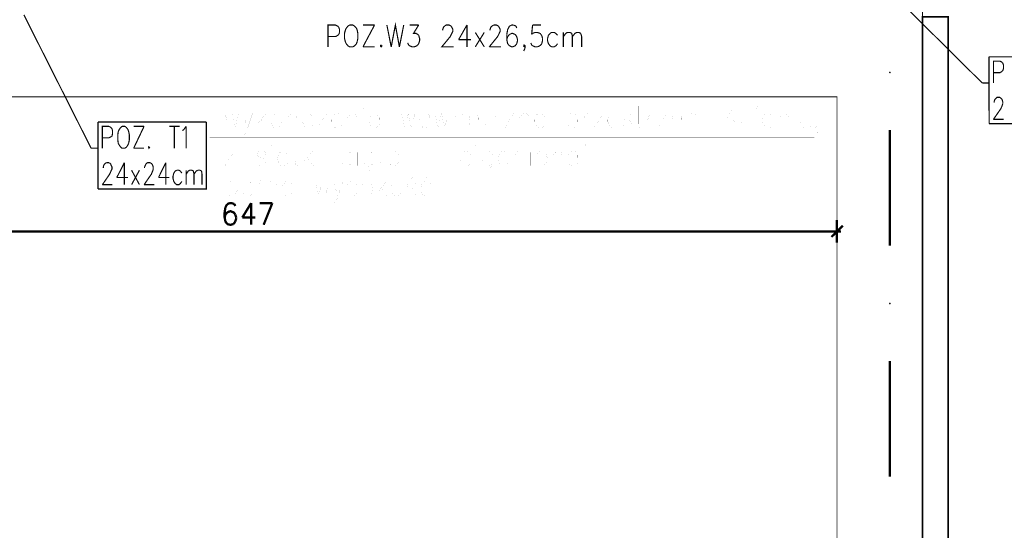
# Model space of a CAD drawing. Header units: millimetres. Extents: x -14047 to 49934, y -21523 to 14989.
# Tile 115 of 201: x 1648 to 2189, y 5003 to 5283. Entities that reach past the tile are written whole.
import ezdxf

# ---------------------------------------------------------------- set-up
doc = ezdxf.new("R2010")
doc.units = ezdxf.units.MM
doc.layers.add('H', color=7, linetype='Continuous')
doc.layers.add('P', color=7, linetype='Continuous')

msp = doc.modelspace()

# ---------------------------------------------------------------- hatches: boundary and pattern name
at = {"layer": 'H', "linetype": 'Continuous'}
for points in [[(2126.412, 5254.006), (2126.057, 5254.536), (2126.237, 5254.976), (2126.677, 5254.976), (2127.032, 5254.536), (2126.852, 5254.006)], [(2126.412, 5127.023), (2126.057, 5127.553), (2126.237, 5127.993), (2126.677, 5127.993), (2127.032, 5127.553), (2126.852, 5127.023)]]:
    msp.add_hatch(color=256, dxfattribs=at).paths.add_polyline_path(points)

# ---------------------------------------------------------------- linework, layer by layer
at = {"layer": 'P'}
for points, const_width in [([(1752.692, 5451.979), (1752.692, 5218.556), (2085.052, 5218.556)], 0.015), ([(1650.666, 5286.107), (1687.616, 5212.826)], 0.635), ([(2136.815, 5288.841), (2177.295, 5248.717)], 0.635), ([(2144.489, 5288.046), (2144.489, 4148.99)], 0.475), ([(1792.377, 4135.056), (2158.597, 4135.056), (2158.597, 5285.047), (2144.489, 5285.047), (2144.489, 4148.99)], 0.795), ([(1852.518, 5268.559), (1854.808, 5280.552), (1857.013, 5268.559)], 0.635), ([(1817.773, 5268.559), (1817.773, 5280.552), (1821.918, 5280.552), (1823.152, 5279.932), (1823.682, 5279.318), (1824.122, 5278.168)], 0.635), ([(1823.682, 5275.348), (1823.152, 5274.908)], 0.635), ([(1824.122, 5276.493), (1823.682, 5275.348)], 0.635), ([(1824.122, 5278.168), (1824.122, 5276.493)], 0.635), ([(1827.827, 5278.873), (1827.297, 5277.728), (1826.857, 5275.963)], 0.635), ([(1826.857, 5275.963), (1826.857, 5273.143)], 0.635), ([(1829.677, 5280.552), (1828.707, 5279.932), (1827.827, 5278.873)], 0.635), ([(1833.381, 5278.873), (1832.411, 5279.932), (1831.441, 5280.552), (1829.677, 5280.552)], 0.635), ([(1833.821, 5277.728), (1833.381, 5278.873)], 0.635), ([(1834.176, 5275.963), (1833.821, 5277.728)], 0.635), ([(1834.176, 5273.143), (1834.176, 5275.963)], 0.635), ([(1836.996, 5268.559), (1843.345, 5280.552)], 0.635), ([(1843.345, 5280.552), (1836.996, 5280.552)], 0.635), ([(1850.134, 5280.552), (1852.518, 5268.559)], 0.635), ([(1857.013, 5268.559), (1859.393, 5280.552)], 0.635), ([(1862.567, 5280.552), (1867.596, 5280.552)], 0.635), ([(1867.596, 5280.552), (1864.772, 5275.963), (1866.187, 5275.963), (1867.156, 5275.348), (1867.596, 5274.908)], 0.635), ([(1880.825, 5277.728), (1880.825, 5278.168), (1881.265, 5279.318), (1881.794, 5279.932)], 0.635), ([(1881.794, 5279.932), (1882.674, 5280.552)], 0.635), ([(1882.674, 5280.552), (1884.439, 5280.552)], 0.635), ([(1884.439, 5280.552), (1885.409, 5279.932), (1885.849, 5279.318)], 0.635), ([(1886.379, 5277.113), (1885.849, 5275.963), (1884.969, 5274.203)], 0.635), ([(1885.849, 5279.318), (1886.379, 5278.168)], 0.635), ([(1886.379, 5278.168), (1886.379, 5277.113)], 0.635), ([(1894.138, 5280.552), (1889.553, 5272.523)], 0.635), ([(1894.138, 5280.552), (1894.138, 5268.559)], 0.635), ([(1898.722, 5276.493), (1903.662, 5268.559)], 0.635), ([(1903.662, 5276.493), (1898.722, 5268.559)], 0.635), ([(1906.836, 5277.728), (1906.836, 5278.168), (1907.276, 5279.318), (1907.806, 5279.932)], 0.635), ([(1907.806, 5279.932), (1908.776, 5280.552)], 0.635), ([(1908.776, 5280.552), (1910.451, 5280.552)], 0.635), ([(1910.451, 5280.552), (1911.421, 5279.932), (1911.865, 5279.318)], 0.635), ([(1912.39, 5277.113), (1911.865, 5275.963), (1910.981, 5274.203)], 0.635), ([(1911.865, 5279.318), (1912.39, 5278.168)], 0.635), ([(1912.39, 5278.168), (1912.39, 5277.113)], 0.635), ([(1916.535, 5278.168), (1916.01, 5275.348)], 0.635), ([(1916.01, 5275.348), (1916.01, 5272.523), (1916.535, 5270.234)], 0.635), ([(1918.74, 5280.552), (1917.51, 5279.932), (1916.535, 5278.168)], 0.635), ([(1917.51, 5275.348), (1916.535, 5274.203)], 0.635), ([(1918.74, 5275.963), (1917.51, 5275.348)], 0.635), ([(1919.709, 5280.552), (1918.74, 5280.552)], 0.635), ([(1919.184, 5275.963), (1918.74, 5275.963)], 0.635), ([(1921.914, 5272.523), (1921.474, 5274.203), (1920.684, 5275.348), (1919.184, 5275.963)], 0.635), ([(1921.124, 5279.932), (1919.709, 5280.552)], 0.635), ([(1921.474, 5278.873), (1921.124, 5279.932)], 0.635), ([(1930.208, 5280.552), (1929.678, 5275.348)], 0.635), ([(1929.678, 5275.348), (1930.208, 5275.963)], 0.635), ([(1934.792, 5280.552), (1930.208, 5280.552)], 0.635), ([(1930.208, 5275.963), (1931.618, 5276.493), (1932.853, 5276.493), (1934.262, 5275.963), (1935.232, 5274.908)], 0.635), ([(1943.961, 5274.908), (1942.991, 5275.963), (1942.111, 5276.493), (1940.612, 5276.493), (1939.817, 5275.963), (1938.937, 5274.908)], 0.635), ([(1947.136, 5276.493), (1947.136, 5268.559)], 0.635), ([(1947.136, 5274.203), (1948.461, 5275.963)], 0.635), ([(1948.461, 5275.963), (1949.34, 5276.493), (1950.84, 5276.493), (1951.72, 5275.963), (1952.075, 5274.203), (1952.075, 5268.559)], 0.635), ([(1952.075, 5274.203), (1953.485, 5275.963), (1954.455, 5276.493), (1955.69, 5276.493), (1956.659, 5275.963)], 0.635), ([(1956.659, 5275.963), (1957.189, 5274.203), (1957.189, 5268.559)], 0.635), ([(1823.152, 5274.908), (1821.918, 5274.203), (1817.773, 5274.203)], 0.635), ([(1826.857, 5273.143), (1827.297, 5271.379), (1827.827, 5270.234)], 0.635), ([(1827.827, 5270.234), (1828.707, 5269.174), (1829.677, 5268.559), (1831.441, 5268.559), (1832.411, 5269.174), (1833.381, 5270.234)], 0.635), ([(1833.381, 5270.234), (1833.821, 5271.379)], 0.635), ([(1833.821, 5271.379), (1834.176, 5273.143)], 0.635), ([(1862.042, 5269.614), (1861.597, 5270.764)], 0.635), ([(1867.596, 5270.234), (1866.717, 5269.174)], 0.635), ([(1867.596, 5274.908), (1868.126, 5273.143), (1868.126, 5271.999), (1867.596, 5270.234)], 0.635), ([(1884.969, 5274.203), (1880.295, 5268.559), (1886.819, 5268.559)], 0.635), ([(1889.553, 5272.523), (1896.343, 5272.523)], 0.635), ([(1910.981, 5274.203), (1906.396, 5268.559)], 0.635), ([(1916.535, 5274.203), (1916.01, 5272.523)], 0.635), ([(1916.535, 5270.234), (1917.51, 5269.174)], 0.635), ([(1919.184, 5268.559), (1920.684, 5269.174), (1921.474, 5270.234), (1921.914, 5271.999)], 0.635), ([(1921.914, 5271.999), (1921.914, 5272.523)], 0.635), ([(1929.678, 5269.614), (1929.233, 5270.764)], 0.635), ([(1935.232, 5270.234), (1934.262, 5269.174)], 0.635), ([(1935.232, 5274.908), (1935.672, 5273.143)], 0.635), ([(1935.672, 5271.999), (1935.232, 5270.234)], 0.635), ([(1935.672, 5273.143), (1935.672, 5271.999)], 0.635), ([(1938.937, 5274.908), (1938.407, 5273.143)], 0.635), ([(1938.407, 5273.143), (1938.407, 5271.999)], 0.635), ([(1938.407, 5271.999), (1938.937, 5270.234)], 0.635), ([(1938.937, 5270.234), (1939.817, 5269.174)], 0.635), ([(1940.612, 5268.559), (1942.111, 5268.559), (1942.991, 5269.174), (1943.961, 5270.234)], 0.635), ([(1836.996, 5268.559), (1843.345, 5268.559)], 0.635), ([(1846.959, 5269.614), (1846.519, 5269.174)], 0.635), ([(1846.519, 5269.174), (1846.959, 5268.559), (1847.489, 5269.174)], 0.635), ([(1847.489, 5269.174), (1846.959, 5269.614)], 0.635), ([(1862.567, 5269.174), (1862.042, 5269.614)], 0.635), ([(1863.982, 5268.559), (1862.567, 5269.174)], 0.635), ([(1865.217, 5268.559), (1863.982, 5268.559)], 0.635), ([(1866.717, 5269.174), (1865.217, 5268.559)], 0.635), ([(1906.396, 5268.559), (1912.835, 5268.559)], 0.635), ([(1917.51, 5269.174), (1918.74, 5268.559)], 0.635), ([(1918.74, 5268.559), (1919.184, 5268.559)], 0.635), ([(1925.269, 5269.174), (1925.534, 5269.614), (1926.059, 5269.174), (1926.059, 5267.854)], 0.635), ([(1925.534, 5268.559), (1925.269, 5269.174)], 0.635), ([(1925.534, 5266.794), (1925.269, 5266.264)], 0.635), ([(1926.059, 5269.174), (1925.534, 5268.559)], 0.635), ([(1926.059, 5267.854), (1925.534, 5266.794)], 0.635), ([(1930.208, 5269.174), (1929.678, 5269.614)], 0.635), ([(1931.618, 5268.559), (1930.208, 5269.174)], 0.635), ([(1932.853, 5268.559), (1931.618, 5268.559)], 0.635), ([(1934.262, 5269.174), (1932.853, 5268.559)], 0.635), ([(1939.817, 5269.174), (1940.612, 5268.559)], 0.635), ([(2180.999, 5263.09), (2240.606, 5263.09)], 0.635), ([(2181.084, 5226.32), (2180.999, 5263.09)], 0.635), ([(2240.606, 5263.09), (2240.606, 5226.32), (2181.084, 5226.32)], 0.635), ([(2183.464, 5248.717), (2183.464, 5260.71), (2186.993, 5260.71)], 0.635), ([(2186.993, 5260.71), (2188.228, 5260.09)], 0.635), ([(2188.228, 5260.09), (2188.578, 5259.65), (2189.023, 5258.33), (2189.023, 5256.741), (2188.578, 5255.506), (2188.228, 5255.066)], 0.635), ([(2188.228, 5255.066), (2186.993, 5254.361), (2183.464, 5254.361)], 0.635), ([(2177.295, 5248.717), (2180.999, 5248.717)], 0.635), ([(1450.667, 5241.043), (2097.485, 5241.043), (2097.485, 4196.168)], 0.475), ([(2183.819, 5237.868), (2183.819, 5238.398), (2184.259, 5239.633), (2184.614, 5240.073)], 0.635), ([(2184.614, 5240.073), (2185.404, 5240.778), (2186.993, 5240.778), (2187.788, 5240.073)], 0.635), ([(2187.788, 5240.073), (2188.228, 5239.633), (2188.578, 5238.488)], 0.635), ([(2188.578, 5238.488), (2188.578, 5237.253)], 0.635), ([(1779.058, 5236.018), (1779.058, 5223.935)], 0.015), ([(1797.491, 5233.109), (1798.726, 5234.254)], 0.015), ([(1836.646, 5235.313), (1837.17, 5234.694), (1837.615, 5235.313), (1837.17, 5236.018), (1836.646, 5235.313)], 0.015), ([(1904.456, 5236.018), (1904.456, 5226.14), (1904.811, 5224.555), (1905.691, 5223.935), (1906.661, 5223.935)], 0.015), ([(1988.405, 5236.018), (1988.405, 5226.14), (1988.935, 5224.555), (1989.815, 5223.935), (1990.785, 5223.935)], 0.015), ([(2023.68, 5235.313), (2024.12, 5234.694), (2024.65, 5235.313), (2024.12, 5236.018), (2023.68, 5235.313)], 0.015), ([(2038.758, 5233.109), (2040.168, 5234.254)], 0.015), ([(2052.866, 5235.313), (2053.306, 5234.694), (2053.836, 5235.313), (2053.306, 5236.018), (2052.866, 5235.313)], 0.015), ([(2074.474, 5236.018), (2074.474, 5223.935)], 0.015), ([(2188.578, 5237.253), (2188.228, 5236.108), (2187.433, 5234.429), (2183.464, 5228.699)], 0.635), ([(1691.405, 5227.29), (1750.932, 5227.29)], 0.635), ([(1750.932, 5227.29), (1750.932, 5190.429), (1691.405, 5190.429)], 0.635), ([(1691.405, 5190.429), (1691.405, 5227.29)], 0.635), ([(1761.246, 5231.874), (1763.185, 5223.935), (1764.95, 5231.874), (1766.805, 5223.935), (1768.565, 5231.874)], 0.015), ([(1770.949, 5231.874), (1773.679, 5223.935), (1776.329, 5231.874)], 0.015), ([(1783.648, 5231.874), (1779.058, 5226.14)], 0.015), ([(1780.913, 5228.524), (1784.178, 5223.935)], 0.015), ([(1788.762, 5231.874), (1787.792, 5231.344), (1786.822, 5230.284), (1786.557, 5228.524), (1786.557, 5227.375), (1786.822, 5225.7), (1787.792, 5224.555), (1788.762, 5223.935), (1790.172, 5223.935), (1790.967, 5224.555), (1791.937, 5225.7), (1792.377, 5227.375), (1792.377, 5228.524), (1791.937, 5230.284), (1790.967, 5231.344), (1790.172, 5231.874), (1788.762, 5231.874)], 0.015), ([(1795.551, 5231.874), (1795.551, 5223.935)], 0.015), ([(1795.551, 5229.669), (1796.961, 5231.344), (1797.931, 5231.874), (1799.256, 5231.874), (1800.135, 5231.344), (1800.665, 5229.669), (1800.665, 5223.935)], 0.015), ([(1809.394, 5230.284), (1808.424, 5231.344), (1807.454, 5231.874), (1806.045, 5231.874), (1805.25, 5231.344), (1804.28, 5230.284), (1803.84, 5228.524), (1803.84, 5227.375), (1804.28, 5225.7), (1805.25, 5224.555), (1806.045, 5223.935), (1807.454, 5223.935), (1808.424, 5224.555), (1809.394, 5225.7)], 0.015), ([(1812.039, 5223.935), (1817.153, 5231.874), (1812.039, 5231.874)], 0.015), ([(1819.888, 5228.524), (1825.267, 5228.524), (1825.267, 5229.669), (1824.737, 5230.729), (1824.472, 5231.344), (1823.502, 5231.874), (1822.093, 5231.874), (1821.123, 5231.344), (1820.328, 5230.284), (1819.888, 5228.524), (1819.888, 5227.375), (1820.328, 5225.7), (1821.123, 5224.555), (1822.093, 5223.935), (1823.502, 5223.935), (1824.472, 5224.555), (1825.267, 5225.7)], 0.015), ([(1828.442, 5231.874), (1828.442, 5223.935)], 0.015), ([(1828.442, 5229.669), (1829.851, 5231.344), (1830.821, 5231.874), (1832.236, 5231.874), (1833.026, 5231.344), (1833.471, 5229.669), (1833.471, 5223.935)], 0.015), ([(1837.17, 5231.344), (1837.17, 5223.935)], 0.015), ([(1840.345, 5228.524), (1845.904, 5228.524), (1845.904, 5229.669), (1845.374, 5230.729), (1844.934, 5231.344), (1843.965, 5231.874), (1842.73, 5231.874), (1841.76, 5231.344), (1840.79, 5230.284), (1840.345, 5228.524), (1840.345, 5227.375), (1840.79, 5225.7), (1841.76, 5224.555), (1842.73, 5223.935), (1843.965, 5223.935), (1844.934, 5224.555), (1845.904, 5225.7)], 0.015), ([(1858.248, 5231.874), (1860.012, 5223.935), (1861.952, 5231.874), (1863.627, 5223.935), (1865.567, 5231.874)], 0.015), ([(1868.211, 5228.524), (1873.856, 5228.524), (1873.856, 5229.669), (1873.326, 5230.729), (1872.886, 5231.344), (1871.916, 5231.874), (1870.506, 5231.874), (1869.711, 5231.344), (1868.741, 5230.284), (1868.211, 5228.524), (1868.211, 5227.375), (1868.741, 5225.7), (1869.711, 5224.555), (1870.506, 5223.935), (1871.916, 5223.935), (1872.886, 5224.555), (1873.856, 5225.7)], 0.015), ([(1876.5, 5231.874), (1878.265, 5223.935), (1880.12, 5231.874), (1881.879, 5223.935), (1883.819, 5231.874)], 0.015), ([(1886.994, 5231.874), (1886.994, 5223.935)], 0.015), ([(1886.994, 5229.669), (1888.409, 5231.344), (1889.199, 5231.874), (1890.613, 5231.874), (1891.583, 5231.344), (1892.023, 5229.669), (1892.023, 5223.935)], 0.015), ([(1895.288, 5228.524), (1900.662, 5228.524), (1900.662, 5229.669), (1900.312, 5230.729), (1899.872, 5231.344), (1898.902, 5231.874), (1897.487, 5231.874), (1896.697, 5231.344), (1895.728, 5230.284), (1895.288, 5228.524), (1895.288, 5227.375), (1895.728, 5225.7), (1896.697, 5224.555), (1897.487, 5223.935), (1898.902, 5223.935)], 0.015), ([(1903.047, 5231.874), (1906.221, 5231.874)], 0.015), ([(1909.396, 5231.874), (1909.396, 5223.935)], 0.015), ([(1909.396, 5228.524), (1909.836, 5230.284), (1910.806, 5231.344), (1911.775, 5231.874), (1913.01, 5231.874)], 0.015), ([(1914.95, 5223.935), (1919.799, 5231.874), (1914.95, 5231.874)], 0.015), ([(1923.149, 5231.874), (1923.149, 5223.935)], 0.015), ([(1923.149, 5229.669), (1924.474, 5231.344), (1925.444, 5231.874), (1926.853, 5231.874), (1927.648, 5231.344), (1928.088, 5229.669), (1928.088, 5223.935)], 0.015), ([(1931.263, 5228.524), (1936.817, 5228.524), (1936.817, 5229.669), (1936.377, 5230.729), (1935.847, 5231.344), (1934.967, 5231.874), (1933.643, 5231.874), (1932.673, 5231.344), (1931.703, 5230.284), (1931.263, 5228.524), (1931.263, 5227.375), (1931.703, 5225.7), (1932.673, 5224.555), (1933.643, 5223.935), (1934.967, 5223.935), (1935.847, 5224.555), (1936.817, 5225.7)], 0.015), ([(1949.695, 5231.874), (1949.695, 5219.971)], 0.015), ([(1949.695, 5230.284), (1950.485, 5231.344), (1951.455, 5231.874), (1952.87, 5231.874), (1953.84, 5231.344), (1954.63, 5230.284), (1955.075, 5228.524), (1955.075, 5227.375), (1954.63, 5225.7), (1953.84, 5224.555), (1952.87, 5223.935), (1951.455, 5223.935), (1950.485, 5224.555), (1949.695, 5225.7)], 0.015), ([(1958.249, 5231.874), (1958.249, 5223.935)], 0.015), ([(1958.249, 5228.524), (1958.779, 5230.284), (1959.659, 5231.344), (1960.629, 5231.874), (1961.954, 5231.874)], 0.015), ([(1963.803, 5223.935), (1968.918, 5231.874), (1963.803, 5231.874)], 0.015), ([(1971.562, 5228.524), (1977.032, 5228.524), (1977.032, 5229.669), (1976.502, 5230.729), (1976.237, 5231.344), (1975.267, 5231.874), (1973.857, 5231.874), (1972.887, 5231.344), (1972.092, 5230.284), (1971.562, 5228.524), (1971.562, 5227.375), (1972.092, 5225.7), (1972.887, 5224.555), (1973.857, 5223.935), (1975.267, 5223.935), (1976.237, 5224.555), (1977.032, 5225.7)], 0.015), ([(1984.791, 5230.284), (1984.261, 5231.344), (1983.026, 5231.874), (1981.616, 5231.874), (1980.291, 5231.344), (1979.851, 5230.284), (1980.291, 5228.964), (1981.086, 5228.524), (1983.466, 5227.904), (1984.261, 5227.375), (1984.791, 5226.14), (1984.791, 5225.7), (1984.261, 5224.555), (1983.026, 5223.935), (1981.616, 5223.935), (1980.291, 5224.555), (1979.851, 5225.7)], 0.015), ([(1987.17, 5231.874), (1990.345, 5231.874)], 0.015), ([(1993.519, 5231.874), (1993.519, 5223.935)], 0.015), ([(1993.519, 5228.524), (1993.959, 5230.284), (1994.929, 5231.344), (1995.724, 5231.874), (1997.134, 5231.874)], 0.015), ([(1999.074, 5223.935), (2004.013, 5231.874), (1999.074, 5231.874)], 0.015), ([(2006.838, 5228.524), (2012.217, 5228.524), (2012.217, 5229.669), (2011.772, 5230.729), (2011.247, 5231.344), (2010.452, 5231.874), (2009.042, 5231.874), (2008.073, 5231.344), (2007.103, 5230.284), (2006.838, 5228.524), (2006.838, 5227.375), (2007.103, 5225.7), (2008.073, 5224.555), (2009.042, 5223.935), (2010.452, 5223.935), (2011.247, 5224.555), (2012.217, 5225.7)], 0.015), ([(2015.392, 5231.874), (2015.392, 5223.935)], 0.015), ([(2015.392, 5229.669), (2016.801, 5231.344), (2017.771, 5231.874), (2019.006, 5231.874), (2019.976, 5231.344), (2020.506, 5229.669), (2020.506, 5223.935)], 0.015), ([(2024.12, 5231.344), (2024.12, 5223.935)], 0.015), ([(2041.933, 5230.284), (2041.403, 5231.344), (2040.168, 5231.874), (2038.758, 5231.874), (2037.349, 5231.344), (2036.994, 5230.284), (2037.349, 5228.964), (2038.228, 5228.524), (2040.608, 5227.904), (2041.403, 5227.375), (2041.933, 5226.14), (2041.933, 5225.7), (2041.403, 5224.555), (2040.168, 5223.935), (2038.758, 5223.935), (2037.349, 5224.555), (2036.994, 5225.7)], 0.015), ([(2050.132, 5230.284), (2049.252, 5231.344), (2048.457, 5231.874), (2046.957, 5231.874), (2046.077, 5231.344), (2045.108, 5230.284), (2044.753, 5228.524), (2044.753, 5227.375), (2045.108, 5225.7), (2046.077, 5224.555), (2046.957, 5223.935), (2048.457, 5223.935), (2049.252, 5224.555), (2050.132, 5225.7)], 0.015), ([(2053.306, 5231.344), (2053.306, 5223.935)], 0.015), ([(2062.04, 5230.284), (2061.155, 5231.344), (2060.186, 5231.874), (2058.866, 5231.874), (2057.981, 5231.344), (2057.011, 5230.284), (2056.481, 5228.524), (2056.481, 5227.375), (2057.011, 5225.7), (2057.981, 5224.555), (2058.866, 5223.935), (2060.186, 5223.935), (2061.155, 5224.555), (2062.04, 5225.7)], 0.015), ([(2062.04, 5231.874), (2062.04, 5223.935)], 0.015), ([(2065.74, 5231.874), (2065.74, 5223.935)], 0.015), ([(2065.74, 5229.669), (2067.155, 5231.344), (2067.944, 5231.874), (2069.359, 5231.874), (2070.329, 5231.344), (2070.769, 5229.669), (2070.769, 5223.935)], 0.015), ([(2079.058, 5231.874), (2074.474, 5226.14)], 0.015), ([(2076.238, 5228.524), (2079.413, 5223.935)], 0.015), ([(2087.172, 5230.284), (2086.377, 5231.344), (2085.407, 5231.874), (2083.997, 5231.874), (2083.027, 5231.344), (2082.233, 5230.284), (2081.793, 5228.524), (2081.793, 5227.375), (2082.233, 5225.7), (2083.027, 5224.555), (2083.997, 5223.935), (2085.407, 5223.935), (2086.377, 5224.555), (2087.172, 5225.7)], 0.015), ([(2087.172, 5231.874), (2087.172, 5223.935)], 0.015), ([(2183.464, 5228.699), (2189.023, 5228.699)], 0.635), ([(1693.79, 5212.826), (1693.79, 5224.905), (1697.489, 5224.905)], 0.635), ([(1697.489, 5224.905), (1698.549, 5224.2), (1699.079, 5223.585)], 0.635), ([(1699.079, 5223.585), (1699.344, 5222.525), (1699.344, 5220.76), (1699.079, 5219.616), (1698.549, 5219.176)], 0.635), ([(1702.519, 5221.995), (1702.254, 5220.235), (1702.254, 5217.411), (1702.519, 5215.646)], 0.635), ([(1704.633, 5224.905), (1703.838, 5224.2), (1703.049, 5223.145), (1702.519, 5221.995)], 0.635), ([(1706.223, 5224.905), (1704.633, 5224.905)], 0.635), ([(1708.248, 5221.995), (1707.808, 5223.145), (1707.013, 5224.2), (1706.223, 5224.905)], 0.635), ([(1708.248, 5215.646), (1708.603, 5217.411), (1708.603, 5220.235), (1708.248, 5221.995)], 0.635), ([(1710.982, 5224.905), (1716.717, 5224.905)], 0.635), ([(1716.717, 5224.905), (1710.982, 5212.826)], 0.635), ([(1730.65, 5224.905), (1736.204, 5224.905)], 0.635), ([(1733.294, 5224.905), (1733.294, 5212.826)], 0.635), ([(1737.789, 5222.525), (1738.584, 5223.145), (1739.819, 5224.905)], 0.635), ([(1739.819, 5224.905), (1739.819, 5212.826)], 0.635), ([(1773.679, 5223.935), (1772.709, 5221.73), (1771.739, 5220.41), (1770.949, 5219.971), (1770.504, 5219.971)], 0.015), ([(1812.039, 5223.935), (1817.153, 5223.935)], 0.015), ([(1898.902, 5223.76), (1898.282, 5223.41), (1897.752, 5222.79), (1897.752, 5222.175), (1898.282, 5221.555), (1898.902, 5221.205)], 0.015), ([(1898.902, 5223.76), (1898.282, 5223.41), (1897.752, 5222.79), (1897.752, 5222.175), (1898.282, 5221.555), (1898.902, 5221.205)], 0.015), ([(1898.902, 5223.935), (1899.872, 5224.555), (1900.662, 5225.7)], 0.015), ([(1914.95, 5223.935), (1919.799, 5223.935)], 0.015), ([(1963.803, 5223.935), (1968.918, 5223.935)], 0.015), ([(1999.074, 5223.935), (2004.013, 5223.935)], 0.015), ([(2087.172, 5223.76), (2086.467, 5223.41), (2086.022, 5222.79), (2086.022, 5222.175), (2086.467, 5221.555), (2087.172, 5221.205)], 0.015), ([(2087.172, 5223.76), (2086.467, 5223.41), (2086.022, 5222.79), (2086.022, 5222.175), (2086.467, 5221.555), (2087.172, 5221.205)], 0.015), ([(2126.502, 5222.79), (2126.502, 5159.299)], 1.27), ([(1697.489, 5218.556), (1693.79, 5218.556)], 0.635), ([(1698.549, 5219.176), (1697.489, 5218.556)], 0.635), ([(1687.616, 5212.826), (1691.405, 5212.826)], 0.635), ([(1702.519, 5215.646), (1703.049, 5214.591), (1703.838, 5213.441), (1704.633, 5212.826)], 0.635), ([(1704.633, 5212.826), (1706.223, 5212.826)], 0.635), ([(1706.223, 5212.826), (1707.013, 5213.441), (1707.808, 5214.591), (1708.248, 5215.646)], 0.635), ([(1710.982, 5212.826), (1716.717, 5212.826)], 0.635), ([(1719.361, 5213.886), (1719.096, 5213.441)], 0.635), ([(1719.096, 5213.441), (1719.361, 5212.826), (1719.891, 5213.441)], 0.635), ([(1761.246, 5203.303), (1766.36, 5211.237), (1761.246, 5211.237)], 0.015), ([(1783.648, 5209.477), (1783.203, 5210.622), (1781.883, 5211.237), (1780.473, 5211.237), (1779.058, 5210.622), (1778.708, 5209.477), (1779.058, 5208.327), (1780.028, 5207.712), (1782.413, 5207.272), (1783.203, 5206.652), (1783.648, 5205.507), (1783.648, 5204.888), (1783.203, 5203.743), (1781.883, 5203.303), (1780.473, 5203.303), (1779.058, 5203.743), (1778.708, 5204.888)], 0.015), ([(1786.557, 5214.676), (1786.822, 5214.061), (1787.352, 5214.676), (1786.822, 5215.206), (1786.557, 5214.676)], 0.015), ([(1795.551, 5209.477), (1794.581, 5210.622), (1793.786, 5211.237), (1792.377, 5211.237), (1791.407, 5210.622), (1790.527, 5209.477), (1790.172, 5207.712), (1790.172, 5206.652), (1790.527, 5204.888), (1791.407, 5203.743), (1792.377, 5203.303), (1793.786, 5203.303), (1794.581, 5203.743), (1795.551, 5204.888)], 0.015), ([(1795.551, 5211.237), (1795.551, 5203.303)], 0.015), ([(1798.286, 5211.237), (1801.635, 5211.237)], 0.015), ([(1799.696, 5215.206), (1799.696, 5205.507), (1800.135, 5203.743), (1801.105, 5203.303), (1801.9, 5203.303)], 0.015), ([(1804.72, 5215.206), (1804.72, 5203.303)], 0.015), ([(1809.394, 5211.237), (1804.72, 5205.507)], 0.015), ([(1812.039, 5214.676), (1812.569, 5214.061), (1813.009, 5214.676), (1812.569, 5215.206), (1812.039, 5214.676)], 0.015), ([(1830.821, 5209.477), (1829.851, 5210.622), (1828.882, 5211.237), (1827.647, 5211.237), (1826.677, 5210.622), (1825.707, 5209.477), (1825.267, 5207.712), (1825.267, 5206.652), (1825.707, 5204.888), (1826.677, 5203.743), (1827.647, 5203.303), (1828.882, 5203.303), (1829.851, 5203.743), (1830.821, 5204.888)], 0.015), ([(1833.471, 5214.676), (1833.996, 5214.061), (1834.441, 5214.676), (1833.996, 5215.206), (1833.471, 5214.676)], 0.015), ([(1837.17, 5207.712), (1842.73, 5207.712), (1842.73, 5209.032), (1842.2, 5210.092), (1841.76, 5210.622), (1840.79, 5211.237), (1839.555, 5211.237), (1838.585, 5210.622), (1837.615, 5209.477), (1837.17, 5207.712), (1837.17, 5206.652), (1837.615, 5204.888), (1838.585, 5203.743), (1839.555, 5203.303), (1840.79, 5203.303)], 0.015), ([(1844.934, 5211.237), (1848.109, 5211.237)], 0.015), ([(1846.344, 5215.206), (1846.344, 5205.507), (1846.874, 5203.743), (1847.669, 5203.303), (1848.549, 5203.303)], 0.015), ([(1853.223, 5211.237), (1852.253, 5210.622), (1851.284, 5209.477), (1850.929, 5207.712), (1850.929, 5206.652), (1851.284, 5204.888), (1852.253, 5203.743), (1853.223, 5203.303), (1854.633, 5203.303), (1855.428, 5203.743), (1856.308, 5204.888), (1856.838, 5206.652), (1856.838, 5207.712), (1856.308, 5209.477), (1855.428, 5210.622), (1854.633, 5211.237), (1853.223, 5211.237)], 0.015), ([(1896.168, 5209.477), (1895.288, 5210.622), (1894.313, 5211.237), (1892.993, 5211.237), (1892.023, 5210.622), (1891.138, 5209.477), (1890.613, 5207.712), (1890.613, 5206.652), (1891.138, 5204.888), (1892.023, 5203.743), (1892.993, 5203.303), (1894.313, 5203.303), (1895.288, 5203.743), (1896.168, 5204.888)], 0.015), ([(1898.902, 5214.676), (1899.342, 5214.061), (1899.872, 5214.676), (1899.342, 5215.206), (1898.902, 5214.676)], 0.015), ([(1908.071, 5209.477), (1907.191, 5210.622), (1906.221, 5211.237), (1904.811, 5211.237), (1903.927, 5210.622), (1903.047, 5209.477), (1902.517, 5207.712), (1902.517, 5206.652), (1903.047, 5204.888), (1903.927, 5203.743), (1904.811, 5203.303), (1906.221, 5203.303), (1907.191, 5203.743), (1908.071, 5204.888)], 0.015), ([(1908.071, 5211.237), (1908.071, 5203.303)], 0.015), ([(1916.715, 5209.477), (1915.83, 5210.622), (1914.95, 5211.237), (1913.54, 5211.237), (1912.57, 5210.622), (1911.775, 5209.477), (1911.246, 5207.712), (1911.246, 5206.652), (1911.775, 5204.888), (1912.57, 5203.743), (1913.54, 5203.303), (1914.95, 5203.303), (1915.83, 5203.743), (1916.715, 5204.888)], 0.015), ([(1916.715, 5211.237), (1916.715, 5201.978), (1916.185, 5200.393), (1915.83, 5199.773), (1914.95, 5199.158), (1913.54, 5199.158), (1912.57, 5199.773)], 0.015), ([(1920.329, 5211.237), (1920.329, 5203.303)], 0.015), ([(1920.329, 5209.032), (1921.739, 5210.622), (1922.709, 5211.237), (1923.944, 5211.237), (1924.914, 5210.622), (1925.444, 5209.032), (1925.444, 5203.303)], 0.015), ([(1928.618, 5214.676), (1929.058, 5214.061), (1929.498, 5214.676), (1929.058, 5215.206), (1928.618, 5214.676)], 0.015), ([(1934.612, 5211.237), (1933.643, 5210.622), (1932.673, 5209.477), (1932.233, 5207.712), (1932.233, 5206.652), (1932.673, 5204.888), (1933.643, 5203.743), (1934.612, 5203.303), (1935.847, 5203.303), (1936.817, 5203.743), (1937.787, 5204.888), (1938.232, 5206.652), (1938.232, 5207.712), (1937.787, 5209.477), (1936.817, 5210.622), (1935.847, 5211.237), (1934.612, 5211.237)], 0.015), ([(1941.406, 5211.237), (1941.406, 5203.303)], 0.015), ([(1941.406, 5209.032), (1942.726, 5210.622), (1943.611, 5211.237), (1945.106, 5211.237), (1946.081, 5210.622), (1946.341, 5209.032), (1946.341, 5203.303)], 0.015), ([(1949.695, 5207.712), (1955.075, 5207.712), (1955.075, 5209.032), (1954.63, 5210.092), (1954.105, 5210.622), (1953.31, 5211.237), (1951.9, 5211.237), (1950.93, 5210.622), (1950.045, 5209.477), (1949.695, 5207.712), (1949.695, 5206.652), (1950.045, 5204.888), (1950.93, 5203.743), (1951.9, 5203.303), (1953.31, 5203.303), (1954.105, 5203.743), (1955.075, 5204.888)], 0.015), ([(1958.779, 5214.676), (1959.219, 5214.061), (1959.659, 5214.676), (1959.219, 5215.206), (1958.779, 5214.676)], 0.015), ([(1786.822, 5210.622), (1786.822, 5203.303)], 0.015), ([(1806.485, 5207.712), (1809.659, 5203.303)], 0.015), ([(1812.569, 5210.622), (1812.569, 5203.303)], 0.015), ([(1833.996, 5210.622), (1833.996, 5203.303)], 0.015), ([(1869.711, 5208.327), (1877.825, 5208.327)], 0.015), ([(1899.342, 5210.622), (1899.342, 5203.303)], 0.015), ([(1929.058, 5210.622), (1929.058, 5203.303)], 0.015), ([(1959.219, 5210.622), (1959.219, 5201.538), (1958.779, 5199.773), (1957.804, 5199.158), (1957.014, 5199.158)], 0.015), ([(1698.549, 5200.303), (1697.754, 5198.538), (1693.79, 5192.809)], 0.635), ([(1694.315, 5202.508), (1694.58, 5203.568)], 0.635), ([(1694.315, 5201.978), (1694.315, 5202.508)], 0.635), ([(1694.58, 5203.568), (1695.11, 5204.273), (1695.904, 5204.888)], 0.635), ([(1695.904, 5204.888), (1697.489, 5204.888)], 0.635), ([(1697.489, 5204.888), (1698.284, 5204.273), (1698.549, 5203.568), (1699.079, 5202.508), (1699.079, 5201.363), (1698.549, 5200.303)], 0.635), ([(1705.868, 5204.888), (1701.724, 5196.779)], 0.635), ([(1705.868, 5204.888), (1705.868, 5192.809)], 0.635), ([(1709.838, 5192.809), (1714.157, 5200.743)], 0.635), ([(1714.157, 5192.809), (1709.838, 5200.743)], 0.635), ([(1721.391, 5203.568), (1721.741, 5202.508), (1721.741, 5201.363), (1721.391, 5200.303), (1720.686, 5198.538), (1716.717, 5192.809)], 0.635), ([(1716.982, 5202.508), (1717.422, 5203.568), (1717.772, 5204.273), (1718.566, 5204.888)], 0.635), ([(1716.982, 5201.978), (1716.982, 5202.508)], 0.635), ([(1718.566, 5204.888), (1720.156, 5204.888)], 0.635), ([(1720.156, 5204.888), (1720.946, 5204.273), (1721.391, 5203.568)], 0.635), ([(1728.62, 5204.888), (1724.651, 5196.779)], 0.635), ([(1728.62, 5204.888), (1728.62, 5192.809)], 0.635), ([(1733.824, 5200.303), (1733.03, 5199.158), (1732.59, 5197.394), (1732.59, 5196.334), (1733.03, 5194.574), (1733.824, 5193.424), (1734.614, 5192.809), (1735.849, 5192.809), (1736.644, 5193.424), (1737.439, 5194.574)], 0.635), ([(1734.614, 5200.743), (1733.824, 5200.303)], 0.635), ([(1735.849, 5200.743), (1734.614, 5200.743)], 0.635), ([(1736.644, 5200.303), (1735.849, 5200.743)], 0.635), ([(1737.439, 5199.158), (1736.644, 5200.303)], 0.635), ([(1739.819, 5192.809), (1739.819, 5200.743)], 0.635), ([(1739.819, 5198.538), (1740.963, 5200.303), (1741.758, 5200.743), (1742.993, 5200.743), (1743.788, 5200.303), (1744.138, 5198.538)], 0.635), ([(1744.138, 5198.538), (1745.373, 5200.303)], 0.635), ([(1745.373, 5200.303), (1746.168, 5200.743)], 0.635), ([(1746.168, 5200.743), (1747.493, 5200.743)], 0.635), ([(1747.493, 5200.743), (1748.282, 5200.303), (1748.547, 5198.538)], 0.635), ([(1761.246, 5203.303), (1766.36, 5203.303)], 0.015), ([(1840.79, 5203.128), (1840.17, 5202.773), (1839.73, 5202.158), (1839.73, 5201.538), (1840.17, 5200.923), (1840.79, 5200.568)], 0.015), ([(1840.79, 5203.128), (1840.17, 5202.773), (1839.73, 5202.158), (1839.73, 5201.538), (1840.17, 5200.923), (1840.79, 5200.568)], 0.015), ([(1840.79, 5203.303), (1841.76, 5203.743), (1842.73, 5204.888)], 0.015), ([(1908.071, 5203.128), (1907.456, 5202.773), (1907.011, 5202.158), (1907.011, 5201.538), (1907.456, 5200.923), (1908.071, 5200.568)], 0.015), ([(1908.071, 5203.128), (1907.456, 5202.773), (1907.011, 5202.158), (1907.011, 5201.538), (1907.456, 5200.923), (1908.071, 5200.568)], 0.015), ([(1701.724, 5196.779), (1707.808, 5196.779)], 0.635), ([(1724.651, 5196.779), (1730.65, 5196.779)], 0.635), ([(1744.138, 5198.538), (1744.138, 5192.809)], 0.635), ([(1748.547, 5198.538), (1748.547, 5192.809)], 0.635), ([(1762.571, 5194.574), (1762.571, 5182.491)], 0.015), ([(1762.571, 5192.809), (1763.365, 5193.954), (1764.335, 5194.574), (1765.745, 5194.574), (1766.54, 5193.954), (1767.51, 5192.809), (1767.95, 5191.044), (1767.95, 5189.985), (1767.51, 5188.225), (1766.54, 5187.075), (1765.745, 5186.635), (1764.335, 5186.635), (1763.365, 5187.075), (1762.571, 5188.225)], 0.015), ([(1770.684, 5191.044), (1776.239, 5191.044), (1776.239, 5192.369), (1775.709, 5193.424), (1775.269, 5193.954), (1774.299, 5194.574), (1772.974, 5194.574), (1772.094, 5193.954), (1771.124, 5192.809), (1770.684, 5191.044), (1770.684, 5189.985), (1771.124, 5188.225), (1772.094, 5187.075), (1772.974, 5186.635), (1774.299, 5186.635), (1775.269, 5187.075), (1776.239, 5188.225)], 0.015), ([(1779.413, 5192.369), (1781.263, 5195.629)], 0.015), ([(1779.853, 5198.538), (1779.853, 5186.635)], 0.015), ([(1784.438, 5194.574), (1784.438, 5186.635)], 0.015), ([(1784.438, 5192.369), (1785.762, 5193.954), (1786.642, 5194.574), (1788.142, 5194.574), (1789.027, 5193.954), (1789.377, 5192.369), (1789.377, 5186.635)], 0.015), ([(1798.106, 5192.809), (1797.136, 5193.954), (1796.346, 5194.574), (1794.931, 5194.574), (1793.961, 5193.954), (1792.991, 5192.809), (1792.726, 5191.044), (1792.726, 5189.985), (1792.991, 5188.225), (1793.961, 5187.075), (1794.931, 5186.635), (1796.346, 5186.635), (1797.136, 5187.075), (1798.106, 5188.225)], 0.015), ([(1798.106, 5194.574), (1798.106, 5186.635)], 0.015), ([(1810.984, 5194.574), (1812.659, 5186.635), (1814.599, 5194.574), (1816.363, 5186.635), (1818.303, 5194.574)], 0.015), ([(1820.508, 5194.574), (1823.327, 5186.635), (1826.062, 5194.574)], 0.015), ([(1833.381, 5192.809), (1832.851, 5193.954), (1831.441, 5194.574), (1830.206, 5194.574), (1828.707, 5193.954), (1828.267, 5192.809), (1828.707, 5191.664), (1829.677, 5191.044), (1831.881, 5190.604), (1832.851, 5189.985), (1833.381, 5188.84), (1833.381, 5188.225), (1832.851, 5187.075), (1831.441, 5186.635), (1830.206, 5186.635), (1828.707, 5187.075), (1828.267, 5188.225)], 0.015), ([(1838.405, 5194.574), (1837.435, 5193.954), (1836.466, 5192.809), (1836.026, 5191.044), (1836.026, 5189.985), (1836.466, 5188.225), (1837.435, 5187.075), (1838.405, 5186.635), (1839.73, 5186.635), (1840.61, 5187.075), (1841.58, 5188.225), (1842.11, 5189.985), (1842.11, 5191.044), (1841.58, 5192.809), (1840.61, 5193.954), (1839.73, 5194.574), (1838.405, 5194.574)], 0.015), ([(1845.284, 5198.538), (1845.284, 5186.635)], 0.015), ([(1849.869, 5194.574), (1845.284, 5188.84)], 0.015), ([(1854.808, 5194.574), (1853.838, 5193.954), (1853.043, 5192.809), (1852.518, 5191.044), (1852.518, 5189.985), (1853.043, 5188.225), (1853.838, 5187.075), (1854.808, 5186.635), (1856.218, 5186.635), (1857.193, 5187.075), (1857.983, 5188.225), (1858.423, 5189.985), (1858.423, 5191.044), (1857.983, 5192.809), (1857.193, 5193.954), (1856.218, 5194.574), (1854.808, 5194.574)], 0.015), ([(1866.187, 5192.809), (1865.742, 5193.954), (1864.422, 5194.574), (1863.012, 5194.574), (1861.597, 5193.954), (1861.247, 5192.809), (1861.597, 5191.664), (1862.567, 5191.044), (1864.952, 5190.604), (1865.742, 5189.985), (1866.187, 5188.84), (1866.187, 5188.225), (1865.742, 5187.075), (1864.422, 5186.635), (1863.012, 5186.635), (1861.597, 5187.075), (1861.247, 5188.225)], 0.015), ([(1863.012, 5195.629), (1864.422, 5196.779)], 0.015), ([(1874.475, 5192.809), (1873.506, 5193.954), (1872.711, 5194.574), (1871.301, 5194.574), (1870.331, 5193.954), (1869.361, 5192.809), (1868.916, 5191.044), (1868.916, 5189.985), (1869.361, 5188.225), (1870.331, 5187.075), (1871.301, 5186.635), (1872.711, 5186.635), (1873.506, 5187.075), (1874.475, 5188.225)], 0.015), ([(1870.946, 5195.629), (1872.356, 5196.779)], 0.015), ([(1693.79, 5192.809), (1699.344, 5192.809)], 0.635), ([(1716.717, 5192.809), (1722.271, 5192.809)], 0.635), ([(1846.959, 5191.044), (1850.134, 5186.635)], 0.015), ([(1823.327, 5186.635), (1822.357, 5184.255), (1821.478, 5183.11), (1820.508, 5182.491), (1819.978, 5182.491)], 0.015), ([(1761.426, 5180.461), (1760.981, 5177.551), (1760.981, 5174.732)], 1.27), ([(1762.396, 5182.141), (1761.426, 5180.461)], 1.27), ([(1763.805, 5182.666), (1762.396, 5182.141)], 1.27), ([(1763.805, 5178.171), (1762.396, 5177.551)], 1.27), ([(1764.95, 5182.666), (1763.805, 5182.666)], 1.27), ([(1766.805, 5176.496), (1765.92, 5177.551), (1764.335, 5178.171), (1763.805, 5178.171)], 1.27), ([(1766.36, 5182.141), (1764.95, 5182.666)], 1.27), ([(1766.805, 5181.081), (1766.36, 5182.141)], 1.27), ([(1775.534, 5182.666), (1770.684, 5174.732)], 1.27), ([(1775.534, 5182.666), (1775.534, 5170.762)], 1.27), ([(1780.293, 5182.666), (1787.172, 5182.666)], 1.27), ([(1787.172, 5182.666), (1782.413, 5170.762)], 1.27), ([(1761.426, 5176.496), (1760.981, 5174.732)], 1.27), ([(1760.981, 5174.732), (1761.426, 5172.527), (1762.396, 5171.202)], 1.27), ([(1762.396, 5177.551), (1761.426, 5176.496)], 1.27), ([(1765.92, 5171.202), (1766.805, 5172.527)], 1.27), ([(1767.33, 5174.732), (1766.805, 5176.496)], 1.27), ([(1766.805, 5172.527), (1767.33, 5174.112)], 1.27), ([(1767.33, 5174.112), (1767.33, 5174.732)], 1.27), ([(1770.684, 5174.732), (1777.913, 5174.732)], 1.27), ([(2097.485, 5160.888), (2097.485, 5173.322)], 1.27), ([(1451.462, 5167.058), (2096.696, 5167.058)], 1.27), ([(1762.396, 5171.202), (1763.805, 5170.762)], 1.27), ([(1763.805, 5170.762), (1764.335, 5170.762), (1765.92, 5171.202)], 1.27), ([(2094.401, 5164.063), (2100.66, 5170.232)], 1.27), ([(2095.286, 5167.058), (2099.69, 5167.058)], 1.27), ([(2126.502, 5095.807), (2126.502, 5032.316)], 1.27)]:
    msp.add_lwpolyline(points, dxfattribs=dict(at, const_width=const_width))

doc.saveas('drawing.dxf')
